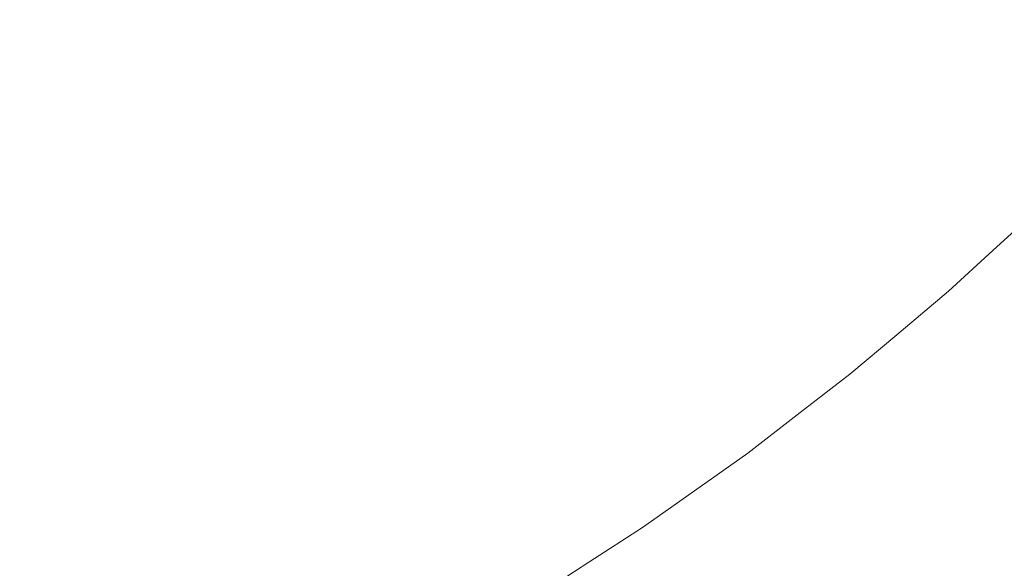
# Model space of a CAD drawing. Header units: centimetres. Extents: x -26 to 27.3, y -25.3 to -23.5.
# Tile 123 of 200: x 9.2803 to 9.3452, y -24.9283 to -24.8921. Entities that reach past the tile are written whole.
import ezdxf

# ---------------------------------------------------------------- set-up
doc = ezdxf.new("R2010")
doc.units = ezdxf.units.CM
doc.header["$LTSCALE"] = 2.54
doc.layers.add('Lucido design-1', color=7, linetype='Continuous')

# ---------------------------------------------------------------- blocks, each defined once
blk = doc.blocks.new('Gruppo-4-1')
at = {"color": 7, "linetype": 'Continuous', "lineweight": 9}
blk.add_3dface([(-25.890647, -23.559888, -349.282667), (-25.890647, -25.159888, -349.282667), (27.209353, -25.159888, -349.282667), (27.209353, -23.559888, -349.282667)], dxfattribs=at)
for points, invisible_edges in [([(9.331356, -24.887184, -349.718051), (9.325843, -24.892247, -349.718051), (9.324033, -24.89019, -349.714947), (9.32946, -24.885205, -349.714947)], 15), ([(9.288838, -24.88898, -349.697008), (9.283288, -24.892237, -349.697008), (9.281524, -24.889081, -349.694931), (9.286942, -24.885901, -349.694931)], 15), ([(9.313058, -24.888324, -349.70674), (9.307514, -24.89261, -349.70674), (9.305605, -24.890029, -349.704102), (9.311041, -24.885827, -349.704102)], 15), ([(9.341997, -24.887017, -349.727989), (9.336482, -24.892532, -349.727989), (9.33487, -24.89085, -349.724578), (9.340315, -24.885405, -349.724578)], 15), ([(9.322137, -24.888036, -349.711956), (9.316597, -24.892707, -349.711956), (9.315003, -24.890733, -349.709506), (9.320461, -24.886131, -349.709506)], 15), ([(9.33316, -24.889066, -349.721263), (9.327566, -24.894204, -349.721263), (9.325843, -24.892247, -349.718051), (9.331356, -24.887184, -349.718051)], 15), ([(9.343574, -24.888528, -349.731491), (9.337993, -24.894109, -349.731491), (9.336482, -24.892532, -349.727989), (9.341997, -24.887017, -349.727989)], 15), ([(9.305605, -24.890029, -349.704102), (9.299995, -24.893997, -349.704102), (9.298136, -24.891246, -349.701598), (9.303631, -24.88736, -349.701598)], 15), ([(9.298136, -24.891246, -349.701598), (9.292481, -24.894896, -349.701598), (9.290685, -24.89198, -349.699231), (9.296218, -24.888409, -349.699231)], 15), ([(9.315003, -24.890733, -349.709506), (9.309354, -24.895099, -349.709506), (9.307514, -24.89261, -349.70674), (9.313058, -24.888324, -349.70674)], 15), ([(9.324033, -24.89019, -349.714947), (9.318399, -24.894939, -349.714947), (9.316597, -24.892707, -349.711956), (9.322137, -24.888036, -349.711956)], 15), ([(9.345044, -24.889938, -349.735076), (9.339403, -24.895579, -349.735076), (9.337993, -24.894109, -349.731491), (9.343574, -24.888528, -349.731491)], 15), ([(9.283288, -24.892237, -349.697008), (9.277604, -24.895256, -349.697008), (9.275976, -24.892027, -349.694931), (9.281524, -24.889081, -349.694931)], 15), ([(9.290685, -24.89198, -349.699231), (9.285006, -24.895313, -349.699231), (9.283288, -24.892237, -349.697008), (9.288838, -24.88898, -349.697008)], 15), ([(9.33487, -24.89085, -349.724578), (9.329198, -24.896059, -349.724578), (9.327566, -24.894204, -349.721263), (9.33316, -24.889066, -349.721263)], 15), ([(9.307514, -24.89261, -349.70674), (9.301792, -24.896656, -349.70674), (9.299995, -24.893997, -349.704102), (9.305605, -24.890029, -349.704102)], 15), ([(9.325843, -24.892247, -349.718051), (9.320121, -24.897072, -349.718051), (9.318399, -24.894939, -349.714947), (9.324033, -24.89019, -349.714947)], 15), ([(9.346406, -24.891242, -349.738739), (9.340707, -24.896941, -349.738739), (9.339403, -24.895579, -349.735076), (9.345044, -24.889938, -349.735076)], 15), ([(9.316597, -24.892707, -349.711956), (9.310863, -24.897139, -349.711956), (9.309354, -24.895099, -349.709506), (9.315003, -24.890733, -349.709506)], 15), ([(9.336482, -24.892532, -349.727989), (9.330737, -24.897808, -349.727989), (9.329198, -24.896059, -349.724578), (9.33487, -24.89085, -349.724578)], 15), ([(9.299995, -24.893997, -349.704102), (9.294221, -24.897723, -349.704102), (9.292481, -24.894896, -349.701598), (9.298136, -24.891246, -349.701598)], 15), ([(9.347656, -24.892441, -349.742473), (9.341906, -24.898191, -349.742473), (9.340707, -24.896941, -349.738739), (9.346406, -24.891242, -349.738739)], 15), ([(9.285006, -24.895313, -349.699231), (9.27919, -24.898402, -349.699231), (9.277604, -24.895256, -349.697008), (9.283288, -24.892237, -349.697008)], 15), ([(9.292481, -24.894896, -349.701598), (9.286676, -24.898302, -349.701598), (9.285006, -24.895313, -349.699231), (9.290685, -24.89198, -349.699231)], 15), ([(9.327566, -24.894204, -349.721263), (9.321759, -24.8991, -349.721263), (9.320121, -24.897072, -349.718051), (9.325843, -24.892247, -349.718051)], 15), ([(9.309354, -24.895099, -349.709506), (9.303526, -24.899221, -349.709506), (9.301792, -24.896656, -349.70674), (9.307514, -24.89261, -349.70674)], 15), ([(9.318399, -24.894939, -349.714947), (9.312569, -24.899446, -349.714947), (9.310863, -24.897139, -349.711956), (9.316597, -24.892707, -349.711956)], 15), ([(9.337993, -24.894109, -349.731491), (9.332181, -24.899448, -349.731491), (9.330737, -24.897808, -349.727989), (9.336482, -24.892532, -349.727989)], 15), ([(9.348793, -24.893531, -349.746272), (9.342996, -24.899328, -349.746272), (9.341906, -24.898191, -349.742473), (9.347656, -24.892441, -349.742473)], 15), ([(9.349816, -24.894511, -349.75013), (9.343976, -24.900351, -349.75013), (9.342996, -24.899328, -349.746272), (9.348793, -24.893531, -349.746272)], 15), ([(9.301792, -24.896656, -349.70674), (9.295904, -24.900456, -349.70674), (9.294221, -24.897723, -349.704102), (9.299995, -24.893997, -349.704102)], 15), ([(9.329198, -24.896059, -349.724578), (9.323311, -24.901023, -349.724578), (9.321759, -24.8991, -349.721263), (9.327566, -24.894204, -349.721263)], 15), ([(9.339403, -24.895579, -349.735076), (9.333526, -24.900976, -349.735076), (9.332181, -24.899448, -349.731491), (9.337993, -24.894109, -349.731491)], 15), ([(9.294221, -24.897723, -349.704102), (9.288295, -24.901201, -349.704102), (9.286676, -24.898302, -349.701598), (9.292481, -24.894896, -349.701598)], 15), ([(9.320121, -24.897072, -349.718051), (9.314199, -24.901649, -349.718051), (9.312569, -24.899446, -349.714947), (9.318399, -24.894939, -349.714947)], 15), ([(9.350723, -24.89538, -349.754038), (9.344845, -24.901257, -349.754038), (9.343976, -24.900351, -349.75013), (9.349816, -24.894511, -349.75013)], 15), ([(9.286676, -24.898302, -349.701598), (9.280732, -24.901459, -349.701598), (9.27919, -24.898402, -349.699231), (9.285006, -24.895313, -349.699231)], 15), ([(9.310863, -24.897139, -349.711956), (9.304947, -24.901323, -349.711956), (9.303526, -24.899221, -349.709506), (9.309354, -24.895099, -349.709506)], 15), ([(9.340707, -24.896941, -349.738739), (9.334772, -24.902392, -349.738739), (9.333526, -24.900976, -349.735076), (9.339403, -24.895579, -349.735076)], 15), ([(9.351512, -24.896136, -349.757992), (9.345601, -24.902047, -349.757992), (9.344845, -24.901257, -349.754038), (9.350723, -24.89538, -349.754038)], 15), ([(9.330737, -24.897808, -349.727989), (9.324775, -24.902835, -349.727989), (9.323311, -24.901023, -349.724578), (9.329198, -24.896059, -349.724578)], 15), ([(9.303526, -24.899221, -349.709506), (9.297527, -24.903092, -349.709506), (9.295904, -24.900456, -349.70674), (9.301792, -24.896656, -349.70674)], 15), ([(9.341906, -24.898191, -349.742473), (9.335916, -24.903692, -349.742473), (9.334772, -24.902392, -349.738739), (9.340707, -24.896941, -349.738739)], 15), ([(9.312569, -24.899446, -349.714947), (9.306553, -24.9037, -349.714947), (9.304947, -24.901323, -349.711956), (9.310863, -24.897139, -349.711956)], 15), ([(9.321759, -24.8991, -349.721263), (9.31575, -24.903746, -349.721263), (9.314199, -24.901649, -349.718051), (9.320121, -24.897072, -349.718051)], 15), ([(9.295904, -24.900456, -349.70674), (9.289861, -24.904003, -349.70674), (9.288295, -24.901201, -349.704102), (9.294221, -24.897723, -349.704102)], 15), ([(9.332181, -24.899448, -349.731491), (9.326147, -24.904535, -349.731491), (9.324775, -24.902835, -349.727989), (9.330737, -24.897808, -349.727989)], 15), ([(9.342996, -24.899328, -349.746272), (9.336957, -24.904874, -349.746272), (9.335916, -24.903692, -349.742473), (9.341906, -24.898191, -349.742473)], 15), ([(9.280732, -24.901459, -349.701598), (9.274659, -24.904361, -349.701598), (9.273248, -24.901241, -349.699231), (9.27919, -24.898402, -349.699231)], 15), ([(9.288295, -24.901201, -349.704102), (9.282226, -24.904424, -349.704102), (9.280732, -24.901459, -349.701598), (9.286676, -24.898302, -349.701598)], 15), ([(9.304947, -24.901323, -349.711956), (9.298858, -24.905253, -349.711956), (9.297527, -24.903092, -349.709506), (9.303526, -24.899221, -349.709506)], 15), ([(9.314199, -24.901649, -349.718051), (9.308088, -24.905971, -349.718051), (9.306553, -24.9037, -349.714947), (9.312569, -24.899446, -349.714947)], 15), ([(9.323311, -24.901023, -349.724578), (9.317219, -24.905732, -349.724578), (9.31575, -24.903746, -349.721263), (9.321759, -24.8991, -349.721263)], 15), ([(9.333526, -24.900976, -349.735076), (9.327427, -24.906119, -349.735076), (9.326147, -24.904535, -349.731491), (9.332181, -24.899448, -349.731491)], 15), ([(9.343976, -24.900351, -349.75013), (9.337893, -24.905938, -349.75013), (9.336957, -24.904874, -349.746272), (9.342996, -24.899328, -349.746272)], 15), ([(9.297527, -24.903092, -349.709506), (9.29137, -24.906705, -349.709506), (9.289861, -24.904003, -349.70674), (9.295904, -24.900456, -349.70674)], 15), ([(9.344845, -24.901257, -349.754038), (9.338723, -24.906881, -349.754038), (9.337893, -24.905938, -349.75013), (9.343976, -24.900351, -349.75013)], 15), ([(9.282226, -24.904424, -349.704102), (9.276026, -24.907386, -349.704102), (9.274659, -24.904361, -349.701598), (9.280732, -24.901459, -349.701598)], 15), ([(9.289861, -24.904003, -349.70674), (9.283672, -24.90729, -349.70674), (9.282226, -24.904424, -349.704102), (9.288295, -24.901201, -349.704102)], 15), ([(9.306553, -24.9037, -349.714947), (9.300362, -24.907696, -349.714947), (9.298858, -24.905253, -349.711956), (9.304947, -24.901323, -349.711956)], 15), ([(9.324775, -24.902835, -349.727989), (9.318604, -24.907605, -349.727989), (9.317219, -24.905732, -349.724578), (9.323311, -24.901023, -349.724578)], 15), ([(9.334772, -24.902392, -349.738739), (9.328611, -24.907587, -349.738739), (9.327427, -24.906119, -349.735076), (9.333526, -24.900976, -349.735076)], 15), ([(9.345601, -24.902047, -349.757992), (9.339445, -24.907701, -349.757992), (9.338723, -24.906881, -349.754038), (9.344845, -24.901257, -349.754038)], 15), ([(9.31575, -24.903746, -349.721263), (9.309548, -24.908132, -349.721263), (9.308088, -24.905971, -349.718051), (9.314199, -24.901649, -349.718051)], 15), ([(9.346245, -24.902718, -349.761983), (9.340059, -24.908399, -349.761983), (9.339445, -24.907701, -349.757992), (9.345601, -24.902047, -349.757992)], 15), ([(9.335916, -24.903692, -349.742473), (9.329699, -24.908934, -349.742473), (9.328611, -24.907587, -349.738739), (9.334772, -24.902392, -349.738739)], 15), ([(9.346774, -24.90327, -349.766006), (9.340565, -24.908973, -349.766006), (9.340059, -24.908399, -349.761983), (9.346245, -24.902718, -349.761983)], 15), ([(9.298858, -24.905253, -349.711956), (9.292608, -24.908921, -349.711956), (9.29137, -24.906705, -349.709506), (9.297527, -24.903092, -349.709506)], 15), ([(9.326147, -24.904535, -349.731491), (9.319903, -24.909361, -349.731491), (9.318604, -24.907605, -349.727989), (9.324775, -24.902835, -349.727989)], 15), ([(9.347188, -24.903703, -349.770053), (9.34096, -24.909423, -349.770053), (9.340565, -24.908973, -349.766006), (9.346774, -24.90327, -349.766006)], 15), ([(9.29137, -24.906705, -349.709506), (9.285065, -24.910054, -349.709506), (9.283672, -24.90729, -349.70674), (9.289861, -24.904003, -349.70674)], 15), ([(9.308088, -24.905971, -349.718051), (9.301799, -24.91003, -349.718051), (9.300362, -24.907696, -349.714947), (9.306553, -24.9037, -349.714947)], 15), ([(9.317219, -24.905732, -349.724578), (9.310932, -24.910178, -349.724578), (9.309548, -24.908132, -349.721263), (9.31575, -24.903746, -349.721263)], 15), ([(9.336957, -24.904874, -349.746272), (9.330689, -24.910159, -349.746272), (9.329699, -24.908934, -349.742473), (9.335916, -24.903692, -349.742473)], 15), ([(9.347487, -24.904015, -349.774117), (9.341246, -24.909748, -349.774117), (9.34096, -24.909423, -349.770053), (9.347188, -24.903703, -349.770053)], 15), ([(9.347671, -24.904207, -349.778192), (9.341422, -24.909947, -349.778192), (9.341246, -24.909748, -349.774117), (9.347487, -24.904015, -349.774117)], 15), ([(9.283672, -24.90729, -349.70674), (9.277349, -24.910312, -349.70674), (9.276026, -24.907386, -349.704102), (9.282226, -24.904424, -349.704102)], 15), ([(9.327427, -24.906119, -349.735076), (9.321114, -24.910999, -349.735076), (9.319903, -24.909361, -349.731491), (9.326147, -24.904535, -349.731491)], 15), ([(9.34774, -24.904278, -349.782122), (9.341487, -24.910021, -349.782122), (9.341422, -24.909947, -349.778192), (9.347671, -24.904207, -349.778192)], 15), ([(9.341487, -24.910021, -349.782122), (9.34774, -24.904278, -349.782122), (9.347741, -24.904279, -349.782667), (9.344416, -24.907333, -349.782667)], 11), ([(9.344416, -24.907333, -349.982667), (9.347741, -24.904279, -349.982667), (9.347754, -24.904293, -349.984639), (9.341501, -24.910037, -349.984639)], 14), ([(9.347864, -24.904408, -349.988627), (9.341605, -24.910156, -349.988627), (9.341501, -24.910037, -349.984639), (9.347754, -24.904293, -349.984639)], 15), ([(9.348084, -24.904637, -349.992612), (9.341815, -24.910395, -349.992612), (9.341605, -24.910156, -349.988627), (9.347864, -24.904408, -349.988627)], 15), ([(9.348414, -24.904982, -349.996586), (9.342131, -24.910753, -349.996586), (9.341815, -24.910395, -349.992612), (9.348084, -24.904637, -349.992612)], 15), ([(9.347741, -24.904279, -349.982667), (9.344416, -24.907333, -349.982667), (9.344416, -24.907333, -349.782667), (9.347741, -24.904279, -349.782667)], 10), ([(9.300362, -24.907696, -349.714947), (9.294007, -24.911426, -349.714947), (9.292608, -24.908921, -349.711956), (9.298858, -24.905253, -349.711956)], 15), ([(9.337893, -24.905938, -349.75013), (9.331579, -24.911262, -349.75013), (9.330689, -24.910159, -349.746272), (9.336957, -24.904874, -349.746272)], 15), ([(9.348855, -24.905442, -350.000543), (9.342552, -24.911232, -350.000543), (9.342131, -24.910753, -349.996586), (9.348414, -24.904982, -349.996586)], 15), ([(9.309548, -24.908132, -349.721263), (9.303166, -24.91225, -349.721263), (9.301799, -24.91003, -349.718051), (9.308088, -24.905971, -349.718051)], 15), ([(9.318604, -24.907605, -349.727989), (9.312236, -24.912108, -349.727989), (9.310932, -24.910178, -349.724578), (9.317219, -24.905732, -349.724578)], 15), ([(9.338723, -24.906881, -349.754038), (9.332368, -24.912239, -349.754038), (9.331579, -24.911262, -349.75013), (9.337893, -24.905938, -349.75013)], 15), ([(9.349407, -24.906017, -350.004477), (9.343078, -24.91183, -350.004477), (9.342552, -24.911232, -350.000543), (9.348855, -24.905442, -350.000543)], 15), ([(9.350067, -24.906707, -350.00838), (9.343709, -24.912547, -350.00838), (9.343078, -24.91183, -350.004477), (9.349407, -24.906017, -350.004477)], 15), ([(9.328611, -24.907587, -349.738739), (9.322235, -24.912515, -349.738739), (9.321114, -24.910999, -349.735076), (9.327427, -24.906119, -349.735076)], 15), ([(9.285065, -24.910054, -349.709506), (9.278624, -24.913132, -349.709506), (9.277349, -24.910312, -349.70674), (9.283672, -24.90729, -349.70674)], 15), ([(9.292608, -24.908921, -349.711956), (9.286208, -24.91232, -349.711956), (9.285065, -24.910054, -349.709506), (9.29137, -24.906705, -349.709506)], 15), ([(9.339445, -24.907701, -349.757992), (9.333055, -24.913089, -349.757992), (9.332368, -24.912239, -349.754038), (9.338723, -24.906881, -349.754038)], 15), ([(9.344416, -24.907333, -349.782667), (9.341488, -24.910022, -349.782667), (9.341487, -24.910021, -349.782122)], 10), ([(9.341501, -24.910037, -349.984639), (9.341488, -24.910022, -349.982667), (9.344416, -24.907333, -349.982667)], 9), ([(9.341488, -24.910022, -349.782667), (9.344416, -24.907333, -349.782667), (9.344416, -24.907333, -349.982667), (9.341488, -24.910022, -349.982667)], 10), ([(9.350837, -24.90751, -350.012247), (9.344444, -24.913382, -350.012247), (9.343709, -24.912547, -350.00838), (9.350067, -24.906707, -350.00838)], 15), ([(9.301799, -24.91003, -349.718051), (9.295344, -24.913818, -349.718051), (9.294007, -24.911426, -349.714947), (9.300362, -24.907696, -349.714947)], 15), ([(9.319903, -24.909361, -349.731491), (9.313459, -24.913919, -349.731491), (9.312236, -24.912108, -349.727989), (9.318604, -24.907605, -349.727989)], 15), ([(9.329699, -24.908934, -349.742473), (9.323265, -24.913907, -349.742473), (9.322235, -24.912515, -349.738739), (9.328611, -24.907587, -349.738739)], 15), ([(9.340059, -24.908399, -349.761983), (9.333639, -24.913813, -349.761983), (9.333055, -24.913089, -349.757992), (9.339445, -24.907701, -349.757992)], 15), ([(9.351715, -24.908426, -350.01607), (9.345283, -24.914334, -350.01607), (9.344444, -24.913382, -350.012247), (9.350837, -24.90751, -350.012247)], 15), ([(9.310932, -24.910178, -349.724578), (9.304462, -24.914354, -349.724578), (9.303166, -24.91225, -349.721263), (9.309548, -24.908132, -349.721263)], 15), ([(9.340565, -24.908973, -349.766006), (9.334119, -24.914408, -349.766006), (9.333639, -24.913813, -349.761983), (9.340059, -24.908399, -349.761983)], 15), ([(9.294007, -24.911426, -349.714947), (9.287499, -24.914882, -349.714947), (9.286208, -24.91232, -349.711956), (9.292608, -24.908921, -349.711956)], 15), ([(9.330689, -24.910159, -349.746272), (9.324202, -24.915174, -349.746272), (9.323265, -24.913907, -349.742473), (9.329699, -24.908934, -349.742473)], 15), ([(9.34096, -24.909423, -349.770053), (9.334495, -24.914874, -349.770053), (9.334119, -24.914408, -349.766006), (9.340565, -24.908973, -349.766006)], 15), ([(9.321114, -24.910999, -349.735076), (9.3146, -24.915606, -349.735076), (9.313459, -24.913919, -349.731491), (9.319903, -24.909361, -349.731491)], 15), ([(9.341246, -24.909748, -349.774117), (9.334767, -24.91521, -349.774117), (9.334495, -24.914874, -349.770053), (9.34096, -24.909423, -349.770053)], 15), ([(9.341422, -24.909947, -349.778192), (9.334934, -24.915417, -349.778192), (9.334767, -24.91521, -349.774117), (9.341246, -24.909748, -349.774117)], 15), ([(9.286208, -24.91232, -349.711956), (9.279669, -24.915444, -349.711956), (9.278624, -24.913132, -349.709506), (9.285065, -24.910054, -349.709506)], 15), ([(9.303166, -24.91225, -349.721263), (9.296615, -24.916095, -349.721263), (9.295344, -24.913818, -349.718051), (9.301799, -24.91003, -349.718051)], 15), ([(9.312236, -24.912108, -349.727989), (9.305683, -24.916338, -349.727989), (9.304462, -24.914354, -349.724578), (9.310932, -24.910178, -349.724578)], 15), ([(9.331579, -24.911262, -349.75013), (9.325044, -24.916313, -349.75013), (9.324202, -24.915174, -349.746272), (9.330689, -24.910159, -349.746272)], 15), ([(9.341487, -24.910021, -349.782122), (9.334996, -24.915494, -349.782122), (9.334934, -24.915417, -349.778192), (9.341422, -24.909947, -349.778192)], 15), ([(9.334996, -24.915494, -349.782122), (9.341487, -24.910021, -349.782122), (9.341488, -24.910022, -349.782667), (9.338086, -24.912891, -349.782667)], 11), ([(9.338086, -24.912891, -349.982667), (9.341488, -24.910022, -349.982667), (9.341501, -24.910037, -349.984639), (9.335009, -24.91551, -349.984639)], 14), ([(9.341605, -24.910156, -349.988627), (9.335109, -24.915633, -349.988627), (9.335009, -24.91551, -349.984639), (9.341501, -24.910037, -349.984639)], 15), ([(9.341815, -24.910395, -349.992612), (9.335308, -24.915881, -349.992612), (9.335109, -24.915633, -349.988627), (9.341605, -24.910156, -349.988627)], 15), ([(9.342131, -24.910753, -349.996586), (9.335609, -24.916253, -349.996586), (9.335308, -24.915881, -349.992612), (9.341815, -24.910395, -349.992612)], 15), ([(9.341488, -24.910022, -349.982667), (9.338086, -24.912891, -349.982667), (9.338086, -24.912891, -349.782667), (9.341488, -24.910022, -349.782667)], 10), ([(9.322235, -24.912515, -349.738739), (9.315656, -24.917168, -349.738739), (9.3146, -24.915606, -349.735076), (9.321114, -24.910999, -349.735076)], 15), ([(9.342552, -24.911232, -350.000543), (9.336009, -24.916748, -350.000543), (9.335609, -24.916253, -349.996586), (9.342131, -24.910753, -349.996586)], 15), ([(9.343078, -24.91183, -350.004477), (9.336509, -24.917368, -350.004477), (9.336009, -24.916748, -350.000543), (9.342552, -24.911232, -350.000543)], 15), ([(9.295344, -24.913818, -349.718051), (9.288733, -24.917329, -349.718051), (9.287499, -24.914882, -349.714947), (9.294007, -24.911426, -349.714947)], 15), ([(9.332368, -24.912239, -349.754038), (9.325791, -24.917322, -349.754038), (9.325044, -24.916313, -349.75013), (9.331579, -24.911262, -349.75013)], 15), ([(9.343709, -24.912547, -350.00838), (9.337109, -24.918111, -350.00838), (9.336509, -24.917368, -350.004477), (9.343078, -24.91183, -350.004477)], 15), ([(9.287499, -24.914882, -349.714947), (9.280851, -24.918059, -349.714947), (9.279669, -24.915444, -349.711956), (9.286208, -24.91232, -349.711956)], 15), ([(9.304462, -24.914354, -349.724578), (9.29782, -24.918252, -349.724578), (9.296615, -24.916095, -349.721263), (9.303166, -24.91225, -349.721263)], 15), ([(9.313459, -24.913919, -349.731491), (9.306828, -24.918198, -349.731491), (9.305683, -24.916338, -349.727989), (9.312236, -24.912108, -349.727989)], 15), ([(9.323265, -24.913907, -349.742473), (9.316626, -24.918603, -349.742473), (9.315656, -24.917168, -349.738739), (9.322235, -24.912515, -349.738739)], 15), ([(9.333055, -24.913089, -349.757992), (9.326441, -24.918201, -349.757992), (9.325791, -24.917322, -349.754038), (9.332368, -24.912239, -349.754038)], 15), ([(9.333639, -24.913813, -349.761983), (9.326994, -24.918949, -349.761983), (9.326441, -24.918201, -349.757992), (9.333055, -24.913089, -349.757992)], 15), ([(9.338086, -24.912891, -349.782667), (9.334997, -24.915495, -349.782667), (9.334996, -24.915494, -349.782122)], 10), ([(9.335009, -24.91551, -349.984639), (9.334997, -24.915495, -349.982667), (9.338086, -24.912891, -349.982667)], 9), ([(9.334997, -24.915495, -349.782667), (9.338086, -24.912891, -349.782667), (9.338086, -24.912891, -349.982667), (9.334997, -24.915495, -349.982667)], 10), ([(9.344444, -24.913382, -350.012247), (9.337808, -24.918977, -350.012247), (9.337109, -24.918111, -350.00838), (9.343709, -24.912547, -350.00838)], 15), ([(9.296615, -24.916095, -349.721263), (9.289907, -24.919658, -349.721263), (9.288733, -24.917329, -349.718051), (9.295344, -24.913818, -349.718051)], 15), ([(9.334119, -24.914408, -349.766006), (9.327449, -24.919564, -349.766006), (9.326994, -24.918949, -349.761983), (9.333639, -24.913813, -349.761983)], 15), ([(9.345283, -24.914334, -350.01607), (9.338605, -24.919964, -350.01607), (9.337808, -24.918977, -350.012247), (9.344444, -24.913382, -350.012247)], 15), ([(9.305683, -24.916338, -349.727989), (9.298956, -24.920285, -349.727989), (9.29782, -24.918252, -349.724578), (9.304462, -24.914354, -349.724578)], 15), ([(9.3146, -24.915606, -349.735076), (9.307896, -24.919932, -349.735076), (9.306828, -24.918198, -349.731491), (9.313459, -24.913919, -349.731491)], 15), ([(9.324202, -24.915174, -349.746272), (9.317508, -24.919908, -349.746272), (9.316626, -24.918603, -349.742473), (9.323265, -24.913907, -349.742473)], 15), ([(9.334495, -24.914874, -349.770053), (9.327805, -24.920045, -349.770053), (9.327449, -24.919564, -349.766006), (9.334119, -24.914408, -349.766006)], 15), ([(9.346223, -24.915403, -350.019843), (9.3395, -24.921072, -350.019843), (9.338605, -24.919964, -350.01607), (9.345283, -24.914334, -350.01607)], 15), ([(9.288733, -24.917329, -349.718051), (9.28198, -24.920556, -349.718051), (9.280851, -24.918059, -349.714947), (9.287499, -24.914882, -349.714947)], 15), ([(9.334767, -24.91521, -349.774117), (9.328062, -24.920393, -349.774117), (9.327805, -24.920045, -349.770053), (9.334495, -24.914874, -349.770053)], 15), ([(9.280851, -24.918059, -349.714947), (9.274073, -24.920951, -349.714947), (9.273004, -24.918289, -349.711956), (9.279669, -24.915444, -349.711956)], 15), ([(9.315656, -24.917168, -349.738739), (9.308885, -24.921538, -349.738739), (9.307896, -24.919932, -349.735076), (9.3146, -24.915606, -349.735076)], 15), ([(9.325044, -24.916313, -349.75013), (9.318301, -24.921082, -349.75013), (9.317508, -24.919908, -349.746272), (9.324202, -24.915174, -349.746272)], 15), ([(9.334934, -24.915417, -349.778192), (9.32822, -24.920607, -349.778192), (9.328062, -24.920393, -349.774117), (9.334767, -24.91521, -349.774117)], 15), ([(9.334996, -24.915494, -349.782122), (9.328279, -24.920686, -349.782122), (9.32822, -24.920607, -349.778192), (9.334934, -24.915417, -349.778192)], 15), ([(9.328279, -24.920686, -349.782122), (9.334996, -24.915494, -349.782122), (9.334997, -24.915495, -349.782667), (9.331533, -24.918172, -349.782667)], 11), ([(9.331533, -24.918172, -349.982667), (9.334997, -24.915495, -349.982667), (9.335009, -24.91551, -349.984639), (9.328291, -24.920703, -349.984639)], 14), ([(9.335109, -24.915633, -349.988627), (9.328385, -24.92083, -349.988627), (9.328291, -24.920703, -349.984639), (9.335009, -24.91551, -349.984639)], 15), ([(9.335308, -24.915881, -349.992612), (9.328574, -24.921086, -349.992612), (9.328385, -24.92083, -349.988627), (9.335109, -24.915633, -349.988627)], 15), ([(9.334997, -24.915495, -349.982667), (9.331533, -24.918172, -349.982667), (9.331533, -24.918172, -349.782667), (9.334997, -24.915495, -349.782667)], 10), ([(9.347265, -24.916586, -350.02356), (9.34049, -24.922298, -350.02356), (9.3395, -24.921072, -350.019843), (9.346223, -24.915403, -350.019843)], 15), ([(9.29782, -24.918252, -349.724578), (9.291019, -24.921863, -349.724578), (9.289907, -24.919658, -349.721263), (9.296615, -24.916095, -349.721263)], 15), ([(9.306828, -24.918198, -349.731491), (9.300022, -24.922192, -349.731491), (9.298956, -24.920285, -349.727989), (9.305683, -24.916338, -349.727989)], 15), ([(9.325791, -24.917322, -349.754038), (9.319004, -24.922122, -349.754038), (9.318301, -24.921082, -349.75013), (9.325044, -24.916313, -349.75013)], 15), ([(9.335609, -24.916253, -349.996586), (9.328859, -24.92147, -349.996586), (9.328574, -24.921086, -349.992612), (9.335308, -24.915881, -349.992612)], 15), ([(9.336009, -24.916748, -350.000543), (9.329237, -24.921983, -350.000543), (9.328859, -24.92147, -349.996586), (9.335609, -24.916253, -349.996586)], 15), ([(9.336509, -24.917368, -350.004477), (9.329711, -24.922623, -350.004477), (9.329237, -24.921983, -350.000543), (9.336009, -24.916748, -350.000543)], 15), ([(9.348406, -24.917883, -350.027215), (9.341575, -24.923642, -350.027215), (9.34049, -24.922298, -350.02356), (9.347265, -24.916586, -350.02356)], 15), ([(9.289907, -24.919658, -349.721263), (9.283054, -24.922932, -349.721263), (9.28198, -24.920556, -349.718051), (9.288733, -24.917329, -349.718051)], 15), ([(9.316626, -24.918603, -349.742473), (9.309793, -24.923013, -349.742473), (9.308885, -24.921538, -349.738739), (9.315656, -24.917168, -349.738739)], 15), ([(9.326441, -24.918201, -349.757992), (9.319617, -24.923028, -349.757992), (9.319004, -24.922122, -349.754038), (9.325791, -24.917322, -349.754038)], 15), ([(9.337109, -24.918111, -350.00838), (9.330279, -24.923391, -350.00838), (9.329711, -24.922623, -350.004477), (9.336509, -24.917368, -350.004477)], 15), ([(9.28198, -24.920556, -349.718051), (9.275095, -24.923494, -349.718051), (9.274073, -24.920951, -349.714947), (9.280851, -24.918059, -349.714947)], 15), ([(9.298956, -24.920285, -349.727989), (9.292068, -24.923943, -349.727989), (9.291019, -24.921863, -349.724578), (9.29782, -24.918252, -349.724578)], 15), ([(9.307896, -24.919932, -349.735076), (9.301015, -24.923971, -349.735076), (9.300022, -24.922192, -349.731491), (9.306828, -24.918198, -349.731491)], 15), ([(9.326994, -24.918949, -349.761983), (9.320137, -24.923798, -349.761983), (9.319617, -24.923028, -349.757992), (9.326441, -24.918201, -349.757992)], 15), ([(9.331533, -24.918172, -349.782667), (9.32828, -24.920687, -349.782667), (9.328279, -24.920686, -349.782122)], 10), ([(9.328291, -24.920703, -349.984639), (9.32828, -24.920687, -349.982667), (9.331533, -24.918172, -349.982667)], 9), ([(9.32828, -24.920687, -349.782667), (9.331533, -24.918172, -349.782667), (9.331533, -24.918172, -349.982667), (9.32828, -24.920687, -349.982667)], 10), ([(9.337808, -24.918977, -350.012247), (9.330941, -24.924285, -350.012247), (9.330279, -24.923391, -350.00838), (9.337109, -24.918111, -350.00838)], 15), ([(9.349645, -24.919291, -350.030801), (9.342753, -24.925101, -350.030801), (9.341575, -24.923642, -350.027215), (9.348406, -24.917883, -350.027215)], 15), ([(9.317508, -24.919908, -349.746272), (9.310619, -24.924354, -349.746272), (9.309793, -24.923013, -349.742473), (9.316626, -24.918603, -349.742473)], 15), ([(9.327449, -24.919564, -349.766006), (9.320565, -24.924432, -349.766006), (9.320137, -24.923798, -349.761983), (9.326994, -24.918949, -349.761983)], 15), ([(9.338605, -24.919964, -350.01607), (9.331695, -24.925305, -350.01607), (9.330941, -24.924285, -350.012247), (9.337808, -24.918977, -350.012247)], 15), ([(9.291019, -24.921863, -349.724578), (9.284071, -24.925184, -349.724578), (9.283054, -24.922932, -349.721263), (9.289907, -24.919658, -349.721263)], 15), ([(9.327805, -24.920045, -349.770053), (9.320901, -24.924928, -349.770053), (9.320565, -24.924432, -349.766006), (9.327449, -24.919564, -349.766006)], 15), ([(9.350981, -24.920808, -350.034311), (9.344023, -24.926674, -350.034311), (9.342753, -24.925101, -350.030801), (9.349645, -24.919291, -350.030801)], 15), ([(9.300022, -24.922192, -349.731491), (9.293052, -24.925894, -349.731491), (9.292068, -24.923943, -349.727989), (9.298956, -24.920285, -349.727989)], 15), ([(9.308885, -24.921538, -349.738739), (9.301935, -24.925617, -349.738739), (9.301015, -24.923971, -349.735076), (9.307896, -24.919932, -349.735076)], 15), ([(9.318301, -24.921082, -349.75013), (9.311362, -24.92556, -349.75013), (9.310619, -24.924354, -349.746272), (9.317508, -24.919908, -349.746272)], 15), ([(9.328062, -24.920393, -349.774117), (9.321143, -24.925287, -349.774117), (9.320901, -24.924928, -349.770053), (9.327805, -24.920045, -349.770053)], 15), ([(9.3395, -24.921072, -350.019843), (9.332542, -24.92645, -350.019843), (9.331695, -24.925305, -350.01607), (9.338605, -24.919964, -350.01607)], 15), ([(9.283054, -24.922932, -349.721263), (9.276068, -24.925913, -349.721263), (9.275095, -24.923494, -349.718051), (9.28198, -24.920556, -349.718051)], 15), ([(9.32822, -24.920607, -349.778192), (9.321292, -24.925507, -349.778192), (9.321143, -24.925287, -349.774117), (9.328062, -24.920393, -349.774117)], 15), ([(9.328279, -24.920686, -349.782122), (9.321347, -24.925589, -349.782122), (9.321292, -24.925507, -349.778192), (9.32822, -24.920607, -349.778192)], 15), ([(9.321347, -24.925589, -349.782122), (9.328279, -24.920686, -349.782122), (9.32828, -24.920687, -349.782667), (9.324771, -24.923169, -349.782667)], 11), ([(9.324771, -24.923169, -349.982667), (9.32828, -24.920687, -349.982667), (9.328291, -24.920703, -349.984639), (9.321359, -24.925606, -349.984639)], 14), ([(9.328385, -24.92083, -349.988627), (9.321448, -24.925737, -349.988627), (9.321359, -24.925606, -349.984639), (9.328291, -24.920703, -349.984639)], 15), ([(9.328574, -24.921086, -349.992612), (9.321626, -24.926001, -349.992612), (9.321448, -24.925737, -349.988627), (9.328385, -24.92083, -349.988627)], 15), ([(9.32828, -24.920687, -349.982667), (9.324771, -24.923169, -349.982667), (9.324771, -24.923169, -349.782667), (9.32828, -24.920687, -349.782667)], 10), ([(9.35241, -24.922433, -350.037741), (9.345383, -24.928358, -350.037741), (9.344023, -24.926674, -350.034311), (9.350981, -24.920808, -350.034311)], 15), ([(9.309793, -24.923013, -349.742473), (9.302779, -24.927129, -349.742473), (9.301935, -24.925617, -349.738739), (9.308885, -24.921538, -349.738739)], 15), ([(9.319004, -24.922122, -349.754038), (9.31202, -24.92663, -349.754038), (9.311362, -24.92556, -349.75013), (9.318301, -24.921082, -349.75013)], 15), ([(9.328859, -24.92147, -349.996586), (9.321893, -24.926396, -349.996586), (9.321626, -24.926001, -349.992612), (9.328574, -24.921086, -349.992612)], 15), ([(9.329237, -24.921983, -350.000543), (9.32225, -24.926925, -350.000543), (9.321893, -24.926396, -349.996586), (9.328859, -24.92147, -349.996586)], 15), ([(9.34049, -24.922298, -350.02356), (9.333479, -24.927717, -350.02356), (9.332542, -24.92645, -350.019843), (9.3395, -24.921072, -350.019843)], 15), ([(9.292068, -24.923943, -349.727989), (9.285031, -24.927306, -349.727989), (9.284071, -24.925184, -349.724578), (9.291019, -24.921863, -349.724578)], 15), ([(9.301015, -24.923971, -349.735076), (9.293969, -24.927713, -349.735076), (9.293052, -24.925894, -349.731491), (9.300022, -24.922192, -349.731491)], 15), ([(9.319617, -24.923028, -349.757992), (9.312593, -24.927561, -349.757992), (9.31202, -24.92663, -349.754038), (9.319004, -24.922122, -349.754038)], 15), ([(9.329711, -24.922623, -350.004477), (9.322696, -24.927584, -350.004477), (9.32225, -24.926925, -350.000543), (9.329237, -24.921983, -350.000543)], 15), ([(9.330279, -24.923391, -350.00838), (9.323231, -24.928376, -350.00838), (9.322696, -24.927584, -350.004477), (9.329711, -24.922623, -350.004477)], 15), ([(9.341575, -24.923642, -350.027215), (9.334506, -24.929106, -350.027215), (9.333479, -24.927717, -350.02356), (9.34049, -24.922298, -350.02356)], 15), ([(9.284071, -24.925184, -349.724578), (9.276989, -24.928206, -349.724578), (9.276068, -24.925913, -349.721263), (9.283054, -24.922932, -349.721263)], 15), ([(9.310619, -24.924354, -349.746272), (9.303547, -24.928504, -349.746272), (9.302779, -24.927129, -349.742473), (9.309793, -24.923013, -349.742473)], 15), ([(9.320137, -24.923798, -349.761983), (9.313081, -24.928353, -349.761983), (9.312593, -24.927561, -349.757992), (9.319617, -24.923028, -349.757992)], 15), ([(9.324771, -24.923169, -349.782667), (9.321348, -24.92559, -349.782667), (9.321347, -24.925589, -349.782122)], 10), ([(9.321359, -24.925606, -349.984639), (9.321348, -24.92559, -349.982667), (9.324771, -24.923169, -349.982667)], 9), ([(9.321348, -24.92559, -349.782667), (9.324771, -24.923169, -349.782667), (9.324771, -24.923169, -349.982667), (9.321348, -24.92559, -349.982667)], 10), ([(9.330941, -24.924285, -350.012247), (9.323854, -24.929298, -350.012247), (9.323231, -24.928376, -350.00838), (9.330279, -24.923391, -350.00838)], 15), ([(9.293052, -24.925894, -349.731491), (9.285931, -24.929297, -349.731491), (9.285031, -24.927306, -349.727989), (9.292068, -24.923943, -349.727989)], 15), ([(9.301935, -24.925617, -349.738739), (9.294817, -24.929397, -349.738739), (9.293969, -24.927713, -349.735076), (9.301015, -24.923971, -349.735076)], 15), ([(9.320565, -24.924432, -349.766006), (9.313482, -24.929004, -349.766006), (9.313081, -24.928353, -349.761983), (9.320137, -24.923798, -349.761983)], 15), ([(9.342753, -24.925101, -350.030801), (9.335621, -24.930614, -350.030801), (9.334506, -24.929106, -350.027215), (9.341575, -24.923642, -350.027215)], 15), ([(9.311362, -24.92556, -349.75013), (9.304238, -24.92974, -349.75013), (9.303547, -24.928504, -349.746272), (9.310619, -24.924354, -349.746272)], 15), ([(9.320901, -24.924928, -349.770053), (9.313796, -24.929514, -349.770053), (9.313482, -24.929004, -349.766006), (9.320565, -24.924432, -349.766006)], 15), ([(9.331695, -24.925305, -350.01607), (9.324564, -24.930349, -350.01607), (9.323854, -24.929298, -350.012247), (9.330941, -24.924285, -350.012247)], 15), ([(9.285031, -24.927306, -349.727989), (9.277857, -24.930367, -349.727989), (9.276989, -24.928206, -349.724578), (9.284071, -24.925184, -349.724578)], 15), ([(9.321143, -24.925287, -349.774117), (9.314022, -24.929882, -349.774117), (9.313796, -24.929514, -349.770053), (9.320901, -24.924928, -349.770053)], 15), ([(9.321292, -24.925507, -349.778192), (9.314162, -24.930109, -349.778192), (9.314022, -24.929882, -349.774117), (9.321143, -24.925287, -349.774117)], 15), ([(9.332542, -24.92645, -350.019843), (9.325362, -24.931528, -350.019843), (9.324564, -24.930349, -350.01607), (9.331695, -24.925305, -350.01607)], 15), ([(9.344023, -24.926674, -350.034311), (9.336823, -24.932239, -350.034311), (9.335621, -24.930614, -350.030801), (9.342753, -24.925101, -350.030801)], 15), ([(9.293969, -24.927713, -349.735076), (9.28677, -24.931153, -349.735076), (9.285931, -24.929297, -349.731491), (9.293052, -24.925894, -349.731491)], 15), ([(9.302779, -24.927129, -349.742473), (9.295597, -24.930943, -349.742473), (9.294817, -24.929397, -349.738739), (9.301935, -24.925617, -349.738739)], 15), ([(9.31202, -24.92663, -349.754038), (9.304851, -24.930837, -349.754038), (9.304238, -24.92974, -349.75013), (9.311362, -24.92556, -349.75013)], 15), ([(9.321347, -24.925589, -349.782122), (9.314214, -24.930193, -349.782122), (9.314162, -24.930109, -349.778192), (9.321292, -24.925507, -349.778192)], 15), ([(9.317813, -24.927872, -349.782667), (9.314214, -24.930194, -349.782667), (9.314214, -24.930193, -349.782122), (9.321347, -24.925589, -349.782122)], 14), ([(9.321359, -24.925606, -349.984639), (9.314225, -24.93021, -349.984639), (9.314214, -24.930194, -349.982667), (9.317813, -24.927872, -349.982667)], 11), ([(9.321448, -24.925737, -349.988627), (9.314308, -24.930345, -349.988627), (9.314225, -24.93021, -349.984639), (9.321359, -24.925606, -349.984639)], 15), ([(9.321626, -24.926001, -349.992612), (9.314474, -24.930616, -349.992612), (9.314308, -24.930345, -349.988627), (9.321448, -24.925737, -349.988627)], 15), ([(9.321893, -24.926396, -349.996586), (9.314725, -24.931023, -349.996586), (9.314474, -24.930616, -349.992612), (9.321626, -24.926001, -349.992612)], 15), ([(9.321347, -24.925589, -349.782122), (9.321348, -24.92559, -349.782667), (9.317813, -24.927872, -349.782667)], 9), ([(9.317813, -24.927872, -349.982667), (9.321348, -24.92559, -349.982667), (9.321359, -24.925606, -349.984639)], 10), ([(9.321348, -24.92559, -349.982667), (9.317813, -24.927872, -349.982667), (9.317813, -24.927872, -349.782667), (9.321348, -24.92559, -349.782667)], 10), ([(9.312593, -24.927561, -349.757992), (9.305384, -24.931791, -349.757992), (9.304851, -24.930837, -349.754038), (9.31202, -24.92663, -349.754038)], 15), ([(9.32225, -24.926925, -350.000543), (9.315059, -24.931565, -350.000543), (9.314725, -24.931023, -349.996586), (9.321893, -24.926396, -349.996586)], 15), ([(9.333479, -24.927717, -350.02356), (9.326244, -24.932834, -350.02356), (9.325362, -24.931528, -350.019843), (9.332542, -24.92645, -350.019843)], 15), ([(9.345383, -24.928358, -350.037741), (9.33811, -24.933979, -350.037741), (9.336823, -24.932239, -350.034311), (9.344023, -24.926674, -350.034311)], 15), ([(9.285931, -24.929297, -349.731491), (9.278672, -24.932394, -349.731491), (9.277857, -24.930367, -349.727989), (9.285031, -24.927306, -349.727989)], 15), ([(9.303547, -24.928504, -349.746272), (9.296306, -24.93235, -349.746272), (9.295597, -24.930943, -349.742473), (9.302779, -24.927129, -349.742473)], 15), ([(9.322696, -24.927584, -350.004477), (9.315477, -24.932244, -350.004477), (9.315059, -24.931565, -350.000543), (9.32225, -24.926925, -350.000543)], 15), ([(9.294817, -24.929397, -349.738739), (9.287546, -24.932871, -349.738739), (9.28677, -24.931153, -349.735076), (9.293969, -24.927713, -349.735076)], 15), ([(9.313081, -24.928353, -349.761983), (9.305837, -24.932603, -349.761983), (9.305384, -24.931791, -349.757992), (9.312593, -24.927561, -349.757992)], 15), ([(9.314214, -24.930194, -349.782667), (9.317813, -24.927872, -349.782667), (9.317813, -24.927872, -349.982667), (9.314214, -24.930194, -349.982667)], 10), ([(9.323231, -24.928376, -350.00838), (9.315977, -24.933057, -350.00838), (9.315477, -24.932244, -350.004477), (9.322696, -24.927584, -350.004477)], 15), ([(9.334506, -24.929106, -350.027215), (9.327211, -24.934265, -350.027215), (9.326244, -24.932834, -350.02356), (9.333479, -24.927717, -350.02356)], 15)]:
    blk.add_3dface(points, dxfattribs=dict(at, invisible_edges=invisible_edges))

msp = doc.modelspace()

# ---------------------------------------------------------------- block references
at = {"layer": 'Lucido design-1', "color": 7}
msp.add_blockref('Gruppo-4-1', (0, 0), dxfattribs=at)

doc.saveas('drawing.dxf')
